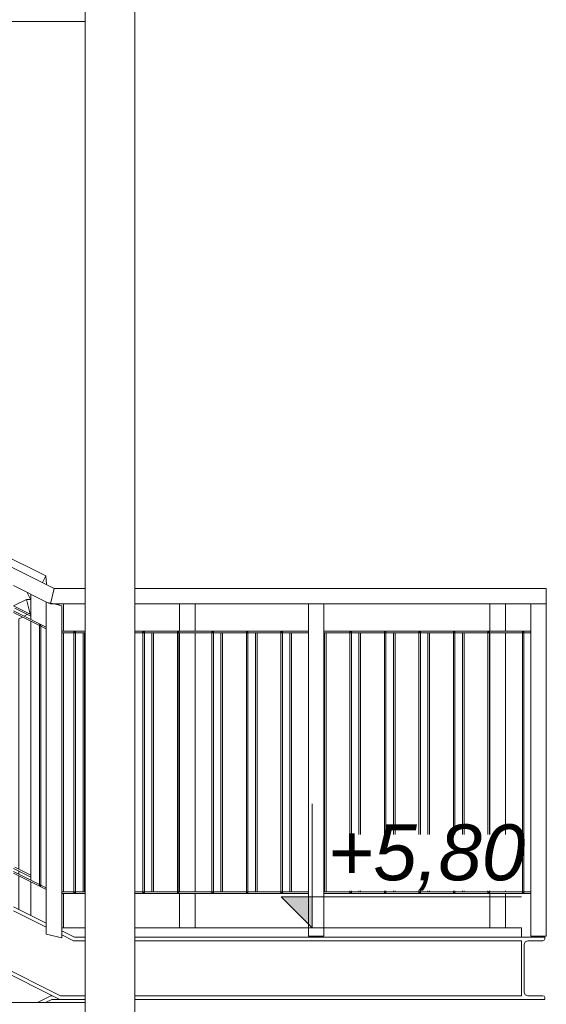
# Model space of a CAD drawing. Header units: centimetres. Extents: x -1103 to 10505, y -997 to 1780.
# Tile 92 of 102: x 10322 to 10492, y 134 to 451. Entities that reach past the tile are written whole.
import ezdxf

# ---------------------------------------------------------------- set-up
doc = ezdxf.new("R2010")
doc.units = ezdxf.units.CM
doc.header["$LTSCALE"] = 0.1
doc.header["$MEASUREMENT"] = 0
doc.linetypes.add('Wipeout_Contour', pattern=[1000, 0, -1000])
for name, color, linetype in [('2_barierki.ISTN', 7, 'Continuous'), ('2_lądowisko_IFC.ISTN', 7, 'Continuous'), ('5_wymiary.K_IR', 7, 'Continuous')]:
    doc.layers.add(name, color=color, linetype=linetype)
doc.styles.add('GENERATED_STYLE_3', font='txt')

# ---------------------------------------------------------------- blocks, each defined once
blk = doc.blocks.new('ElemPrzekroju_731_2', base_point=(10358.23, -421.51))
at = {"layer": '2_lądowisko_IFC.ISTN', "color": 252, "linetype": 'Continuous', "lineweight": 9}
for p, q in [((10343.6, 796.49), (10343.6, 108.73)), ((10359.6, 796.49), (10359.6, 106.25)), ((9986.3, 450.49), (10343.6, 450.49)), ((10335.65, 136.64), (10005.65, 301.64)), ((10335.38, 135.49), (10005.38, 300.49)), ((10331.03, 160.02), (10320.47, 165.3)), ((10331.03, 158.73), (10320.47, 164.01)), ((10336.03, 158.49), (10343.6, 158.49)), ((10340.1, 155.49), (10336.03, 157.52)), ((10339.82, 154.34), (10336.03, 156.23)), ((10340.1, 155.49), (10343.6, 155.49)), ((10359.6, 158.49), (10415.47, 158.49)), ((10359.6, 155.49), (10484.1, 155.49)), ((10420.47, 158.49), (10484.1, 158.49)), ((10484.1, 155.49), (10484.1, 158.49)), ((10491.6, 155.49), (10484.1, 155.49)), ((10491.6, 154.94), (10491.6, 155.49)), ((10339.82, 154.34), (10343.6, 154.34)), ((10359.6, 154.34), (10484.1, 154.34)), ((10484.1, 154.34), (10484.1, 136.64)), ((10484.95, 153.19), (10485.28, 154)), ((10484.95, 137.79), (10484.95, 153.19)), ((10485.28, 154), (10486.1, 154.34)), ((10486.1, 154.34), (10491, 154.34)), ((10491, 154.34), (10491.42, 154.51)), ((10491.42, 154.51), (10491.6, 154.94)), ((10332.55, 136.64), (10328.25, 134.49)), ((10332.55, 136.64), (10333.08, 136.64)), ((10335.65, 136.64), (10343.6, 136.64)), ((10359.6, 136.64), (10484.1, 136.64)), ((10485.28, 136.97), (10484.95, 137.79)), ((10486.1, 136.64), (10485.28, 136.97)), ((10491, 136.64), (10486.1, 136.64)), ((10491.42, 136.46), (10491, 136.64)), ((10491.6, 136.04), (10491.42, 136.46)), ((9986.3, 134.49), (10343.6, 134.49)), ((10332.82, 135.49), (10330.82, 134.49)), ((10332.82, 135.49), (10335.38, 135.49)), ((10335.38, 135.49), (10343.6, 135.49)), ((10359.6, 135.49), (10484.1, 135.49)), ((10484.1, 135.49), (10491.6, 135.49)), ((10491.6, 135.49), (10491.6, 136.04))]:
    blk.add_line(p, q, dxfattribs=at)
blk = doc.blocks.new('ElemPrzekroju_837_2', base_point=(10358.23, -421.51))
at = {"layer": '2_barierki.ISTN', "color": 252, "linetype": 'Continuous', "lineweight": 0}
blk.add_line((10334.72, 262.57), (10335.28, 262.85), dxfattribs=at)
blk = doc.blocks.new('ElemPrzekroju_841_2', base_point=(10358.23, -421.51))
at = {"layer": '2_barierki.ISTN', "color": 252, "linetype": 'Continuous', "lineweight": 0}
for p, q in [((10343.6, 267.85), (10333.53, 267.85)), ((10492.1, 267.85), (10359.6, 267.85)), ((10492.1, 262.85), (10492.1, 267.85)), ((10333.53, 262.85), (10332.35, 262.85)), ((10343.6, 262.85), (10333.53, 262.85)), ((10415.47, 262.85), (10359.6, 262.85)), ((10487.1, 262.85), (10420.47, 262.85))]:
    blk.add_line(p, q, dxfattribs=at)
blk = doc.blocks.new('ElemPrzekroju_842_2', base_point=(10358.23, -421.51))
at = {"layer": '2_barierki.ISTN', "color": 252, "linetype": 'Continuous', "lineweight": 0}
for p, q in [((10339.94, 170.1), (10336.03, 170.1)), ((10343.6, 169.6), (10336.03, 169.6)), ((10340.44, 170.1), (10339.94, 170.1)), ((10343.6, 170.1), (10340.44, 170.1)), ((10362.17, 170.1), (10359.6, 170.1)), ((10415.47, 169.6), (10359.6, 169.6)), ((10362.67, 170.1), (10362.17, 170.1)), ((10373.28, 170.1), (10362.67, 170.1)), ((10373.78, 170.1), (10373.28, 170.1)), ((10384.39, 170.1), (10373.78, 170.1)), ((10384.89, 170.1), (10384.39, 170.1)), ((10395.5, 170.1), (10384.89, 170.1)), ((10396, 170.1), (10395.5, 170.1)), ((10406.61, 170.1), (10396, 170.1)), ((10407.11, 170.1), (10406.61, 170.1)), ((10415.47, 170.1), (10407.11, 170.1)), ((10428.83, 170.1), (10420.47, 170.1)), ((10487.1, 169.6), (10420.47, 169.6)), ((10429.33, 170.1), (10428.83, 170.1)), ((10439.94, 170.1), (10429.33, 170.1)), ((10440.44, 170.1), (10439.94, 170.1)), ((10451.05, 170.1), (10440.44, 170.1)), ((10451.55, 170.1), (10451.05, 170.1)), ((10462.17, 170.1), (10451.55, 170.1)), ((10462.67, 170.1), (10462.17, 170.1)), ((10473.28, 170.1), (10462.67, 170.1)), ((10473.78, 170.1), (10473.28, 170.1)), ((10484.39, 170.1), (10473.78, 170.1)), ((10484.89, 170.1), (10484.39, 170.1)), ((10487.1, 170.1), (10484.89, 170.1))]:
    blk.add_line(p, q, dxfattribs=at)
blk = doc.blocks.new('ElemPrzekroju_843_2', base_point=(10358.23, -421.51))
at = {"layer": '2_barierki.ISTN', "color": 252, "linetype": 'Continuous', "lineweight": 0}
for p, q in [((10343.6, 254.1), (10336.03, 254.1)), ((10415.47, 254.1), (10359.6, 254.1)), ((10487.1, 254.1), (10420.47, 254.1)), ((10339.94, 253.6), (10336.03, 253.6)), ((10340.44, 253.6), (10339.94, 253.6)), ((10343.6, 253.6), (10340.44, 253.6)), ((10362.17, 253.6), (10359.6, 253.6)), ((10362.67, 253.6), (10362.17, 253.6)), ((10373.28, 253.6), (10362.67, 253.6)), ((10373.78, 253.6), (10373.28, 253.6)), ((10384.39, 253.6), (10373.78, 253.6)), ((10384.89, 253.6), (10384.39, 253.6)), ((10395.5, 253.6), (10384.89, 253.6)), ((10396, 253.6), (10395.5, 253.6)), ((10406.61, 253.6), (10396, 253.6)), ((10407.11, 253.6), (10406.61, 253.6)), ((10415.47, 253.6), (10407.11, 253.6)), ((10428.83, 253.6), (10420.47, 253.6)), ((10429.33, 253.6), (10428.83, 253.6)), ((10439.94, 253.6), (10429.33, 253.6)), ((10440.44, 253.6), (10439.94, 253.6)), ((10451.05, 253.6), (10440.44, 253.6)), ((10451.55, 253.6), (10451.05, 253.6)), ((10462.17, 253.6), (10451.55, 253.6)), ((10462.67, 253.6), (10462.17, 253.6)), ((10473.28, 253.6), (10462.67, 253.6)), ((10473.78, 253.6), (10473.28, 253.6)), ((10484.39, 253.6), (10473.78, 253.6)), ((10484.89, 253.6), (10484.39, 253.6)), ((10487.1, 253.6), (10484.89, 253.6))]:
    blk.add_line(p, q, dxfattribs=at)
blk = doc.blocks.new('ElemPrzekroju_844_2', base_point=(10358.23, -421.51))
at = {"layer": '2_barierki.ISTN', "color": 252, "linetype": 'Continuous', "lineweight": 0}
for p, q in [((10333.53, 267.85), (10009.53, 429.85)), ((10331.3, 263.38), (10320.47, 268.79)), ((10332.35, 262.85), (10333.53, 267.85)), ((10332.35, 262.85), (10331.3, 263.38))]:
    blk.add_line(p, q, dxfattribs=at)
blk = doc.blocks.new('ElemPrzekroju_845_2', base_point=(10358.23, -421.51))
at = {"layer": '2_barierki.ISTN', "color": 252, "linetype": 'Continuous', "lineweight": 0}
for p, q in [((10328.83, 172.48), (10320.47, 176.66)), ((10331.03, 170.82), (10320.47, 176.1)), ((10329.33, 172.23), (10328.83, 172.48)), ((10331.03, 171.38), (10329.33, 172.23))]:
    blk.add_line(p, q, dxfattribs=at)
blk = doc.blocks.new('ElemPrzekroju_846_2', base_point=(10358.23, -421.51))
at = {"layer": '2_barierki.ISTN', "color": 252, "linetype": 'Continuous', "lineweight": 0}
for p, q in [((10331.03, 255.38), (10320.47, 260.66)), ((10328.83, 255.92), (10320.47, 260.1)), ((10329.33, 255.67), (10328.83, 255.92)), ((10331.03, 254.82), (10329.33, 255.67))]:
    blk.add_line(p, q, dxfattribs=at)
blk = doc.blocks.new('ElemPrzekroju_883_2', base_point=(10358.23, -421.51))
at = {"layer": '2_barierki.ISTN', "color": 252, "linetype": 'Continuous', "lineweight": 0}
for p, q in [((10320.52, 262.22), (10324.69, 264.34)), ((10324.69, 264.34), (10325.82, 259.58))]:
    blk.add_line(p, q, dxfattribs=at)
blk = doc.blocks.new('ElemPrzekroju_886_2', base_point=(10358.23, -421.51))
at = {"layer": '2_barierki.ISTN', "color": 252, "linetype": 'Continuous', "lineweight": 0}
for p, q in [((10324.69, 264.34), (10326.01, 264.34)), ((10334.69, 262.85), (10334.69, 262.58))]:
    blk.add_line(p, q, dxfattribs=at)
blk = doc.blocks.new('ElemPrzekroju_887_2', base_point=(10358.23, -421.51))
at = {"layer": '2_barierki.ISTN', "color": 252, "linetype": 'Continuous', "lineweight": 0}
for p, q in [((10331.1, 269.17), (10330.88, 271.91)), ((10326.1, 264.17), (10324.89, 266.58)), ((10331.1, 269.07), (10331.1, 269.17))]:
    blk.add_line(p, q, dxfattribs=at)
blk = doc.blocks.new('ElemPrzekroju_888_2', base_point=(10358.23, -421.51))
at = {"layer": '2_barierki.ISTN', "color": 252, "linetype": 'Continuous', "lineweight": 0}
for p, q in [((10330.88, 271.91), (10009.53, 431.17)), ((10329.79, 269.73), (10330.88, 271.91))]:
    blk.add_line(p, q, dxfattribs=at)
blk = doc.blocks.new('ElemPrzekroju_889_2', base_point=(10358.23, -421.51))
at = {"layer": '2_barierki.ISTN', "color": 252, "linetype": 'Continuous', "lineweight": 0}
for p, q in [((10326.1, 174.88), (10320.47, 177.69)), ((10326.1, 175.44), (10320.89, 178.03))]:
    blk.add_line(p, q, dxfattribs=at)
blk = doc.blocks.new('ElemPrzekroju_890_2', base_point=(10358.23, -421.51))
at = {"layer": '2_barierki.ISTN', "color": 252, "linetype": 'Continuous', "lineweight": 0}
for p, q in [((10326.1, 259.44), (10320.47, 262.25)), ((10326.1, 258.88), (10320.89, 261.48))]:
    blk.add_line(p, q, dxfattribs=at)
blk = doc.blocks.new('ElemPrzekroju_1278_2', base_point=(10358.23, -421.51))
at = {"layer": '2_barierki.ISTN', "color": 252, "linetype": 'Continuous', "lineweight": 0}
for p, q in [((10373.95, 254.1), (10373.95, 262.85)), ((10378.95, 254.1), (10378.95, 262.85)), ((10373.95, 170.1), (10373.95, 253.6)), ((10378.95, 170.1), (10378.95, 253.6)), ((10373.95, 158.49), (10373.95, 169.6)), ((10378.95, 158.49), (10378.95, 169.6))]:
    blk.add_line(p, q, dxfattribs=at)
blk = doc.blocks.new('ElemPrzekroju_1279_2', base_point=(10358.23, -421.51))
at = {"layer": '2_barierki.ISTN', "color": 252, "linetype": 'Continuous', "lineweight": 0}
for p, q in [((10342.87, 170.1), (10342.87, 253.6)), ((10343.37, 170.1), (10343.37, 253.6))]:
    blk.add_line(p, q, dxfattribs=at)
blk = doc.blocks.new('ElemPrzekroju_1280_2', base_point=(10358.23, -421.51))
at = {"layer": '2_barierki.ISTN', "color": 252, "linetype": 'Continuous', "lineweight": 0}
for p, q in [((10365.09, 170.1), (10365.09, 253.6)), ((10365.59, 170.1), (10365.59, 253.6))]:
    blk.add_line(p, q, dxfattribs=at)
blk = doc.blocks.new('ElemPrzekroju_1281_2', base_point=(10358.23, -421.51))
at = {"layer": '2_barierki.ISTN', "color": 252, "linetype": 'Continuous', "lineweight": 0}
for p, q in [((10473.95, 254.1), (10473.95, 262.85)), ((10478.95, 254.1), (10478.95, 262.85)), ((10473.95, 170.1), (10473.95, 253.6)), ((10478.95, 170.1), (10478.95, 253.6)), ((10473.95, 158.49), (10473.95, 169.6)), ((10478.95, 158.49), (10478.95, 169.6))]:
    blk.add_line(p, q, dxfattribs=at)
blk = doc.blocks.new('ElemPrzekroju_1282_2', base_point=(10358.23, -421.51))
at = {"layer": '2_barierki.ISTN', "color": 252, "linetype": 'Continuous', "lineweight": 0}
for p, q in [((10387.31, 170.1), (10387.31, 253.6)), ((10387.81, 170.1), (10387.81, 253.6))]:
    blk.add_line(p, q, dxfattribs=at)
blk = doc.blocks.new('ElemPrzekroju_1283_2', base_point=(10358.23, -421.51))
at = {"layer": '2_barierki.ISTN', "color": 252, "linetype": 'Continuous', "lineweight": 0}
for p, q in [((10398.42, 170.1), (10398.42, 253.6)), ((10398.92, 170.1), (10398.92, 253.6))]:
    blk.add_line(p, q, dxfattribs=at)
blk = doc.blocks.new('ElemPrzekroju_1284_2', base_point=(10358.23, -421.51))
at = {"layer": '2_barierki.ISTN', "color": 252, "linetype": 'Continuous', "lineweight": 0}
for p, q in [((10409.54, 170.1), (10409.54, 253.6)), ((10410.04, 170.1), (10410.04, 253.6))]:
    blk.add_line(p, q, dxfattribs=at)
blk = doc.blocks.new('ElemPrzekroju_1285_2', base_point=(10358.23, -421.51))
at = {"layer": '2_barierki.ISTN', "color": 252, "linetype": 'Continuous', "lineweight": 0}
for p, q in [((10420.65, 170.1), (10420.65, 253.6)), ((10421.15, 170.1), (10421.15, 253.6))]:
    blk.add_line(p, q, dxfattribs=at)
blk = doc.blocks.new('ElemPrzekroju_1286_2', base_point=(10358.23, -421.51))
at = {"layer": '2_barierki.ISTN', "color": 252, "linetype": 'Continuous', "lineweight": 0}
for p, q in [((10431.76, 170.1), (10431.76, 253.6)), ((10432.26, 170.1), (10432.26, 253.6))]:
    blk.add_line(p, q, dxfattribs=at)
blk = doc.blocks.new('ElemPrzekroju_1287_2', base_point=(10358.23, -421.51))
at = {"layer": '2_barierki.ISTN', "color": 252, "linetype": 'Continuous', "lineweight": 0}
for p, q in [((10442.87, 170.1), (10442.87, 253.6)), ((10443.37, 170.1), (10443.37, 253.6))]:
    blk.add_line(p, q, dxfattribs=at)
blk = doc.blocks.new('ElemPrzekroju_1288_2', base_point=(10358.23, -421.51))
at = {"layer": '2_barierki.ISTN', "color": 252, "linetype": 'Continuous', "lineweight": 0}
for p, q in [((10453.98, 170.1), (10453.98, 253.6)), ((10454.48, 170.1), (10454.48, 253.6))]:
    blk.add_line(p, q, dxfattribs=at)
blk = doc.blocks.new('ElemPrzekroju_1289_2', base_point=(10358.23, -421.51))
at = {"layer": '2_barierki.ISTN', "color": 252, "linetype": 'Continuous', "lineweight": 0}
for p, q in [((10465.09, 170.1), (10465.09, 253.6)), ((10465.59, 170.1), (10465.59, 253.6))]:
    blk.add_line(p, q, dxfattribs=at)
blk = doc.blocks.new('ElemPrzekroju_1292_2', base_point=(10358.23, -421.51))
at = {"layer": '2_barierki.ISTN', "color": 252, "linetype": 'Continuous', "lineweight": 0}
for p, q in [((10415.47, 262.85), (10420.47, 262.85)), ((10415.47, 155.85), (10415.47, 262.85)), ((10420.47, 155.85), (10420.47, 262.85)), ((10415.47, 155.85), (10420.47, 155.85))]:
    blk.add_line(p, q, dxfattribs=at)
blk = doc.blocks.new('ElemPrzekroju_1293_2', base_point=(10358.23, -421.51))
at = {"layer": '2_barierki.ISTN', "color": 252, "linetype": 'Continuous', "lineweight": 0}
for p, q in [((10484.39, 253.85), (10484.89, 253.85)), ((10484.39, 253.6), (10484.39, 253.85)), ((10484.89, 253.6), (10484.89, 253.85)), ((10484.39, 170.1), (10484.39, 253.6)), ((10484.89, 170.1), (10484.89, 253.6)), ((10484.39, 169.85), (10484.39, 170.1)), ((10484.39, 169.85), (10484.89, 169.85)), ((10484.89, 169.85), (10484.89, 170.1))]:
    blk.add_line(p, q, dxfattribs=at)
blk = doc.blocks.new('ElemPrzekroju_1294_2', base_point=(10358.23, -421.51))
at = {"layer": '2_barierki.ISTN', "color": 252, "linetype": 'Continuous', "lineweight": 0}
for p, q in [((10473.28, 253.85), (10473.78, 253.85)), ((10473.28, 253.6), (10473.28, 253.85)), ((10473.78, 253.6), (10473.78, 253.85)), ((10473.28, 170.1), (10473.28, 253.6)), ((10473.78, 170.1), (10473.78, 253.6)), ((10473.28, 169.85), (10473.28, 170.1)), ((10473.28, 169.85), (10473.78, 169.85)), ((10473.78, 169.85), (10473.78, 170.1))]:
    blk.add_line(p, q, dxfattribs=at)
blk = doc.blocks.new('ElemPrzekroju_1295_2', base_point=(10358.23, -421.51))
at = {"layer": '2_barierki.ISTN', "color": 252, "linetype": 'Continuous', "lineweight": 0}
for p, q in [((10462.17, 253.85), (10462.67, 253.85)), ((10462.17, 253.6), (10462.17, 253.85)), ((10462.67, 253.6), (10462.67, 253.85)), ((10462.17, 170.1), (10462.17, 253.6)), ((10462.67, 170.1), (10462.67, 253.6)), ((10462.17, 169.85), (10462.17, 170.1)), ((10462.17, 169.85), (10462.67, 169.85)), ((10462.67, 169.85), (10462.67, 170.1))]:
    blk.add_line(p, q, dxfattribs=at)
blk = doc.blocks.new('ElemPrzekroju_1296_2', base_point=(10358.23, -421.51))
at = {"layer": '2_barierki.ISTN', "color": 252, "linetype": 'Continuous', "lineweight": 0}
for p, q in [((10451.05, 253.85), (10451.55, 253.85)), ((10451.05, 253.6), (10451.05, 253.85)), ((10451.55, 253.6), (10451.55, 253.85)), ((10451.05, 170.1), (10451.05, 253.6)), ((10451.55, 170.1), (10451.55, 253.6)), ((10451.05, 169.85), (10451.05, 170.1)), ((10451.05, 169.85), (10451.55, 169.85)), ((10451.55, 169.85), (10451.55, 170.1))]:
    blk.add_line(p, q, dxfattribs=at)
blk = doc.blocks.new('ElemPrzekroju_1297_2', base_point=(10358.23, -421.51))
at = {"layer": '2_barierki.ISTN', "color": 252, "linetype": 'Continuous', "lineweight": 0}
for p, q in [((10439.94, 253.85), (10440.44, 253.85)), ((10439.94, 253.6), (10439.94, 253.85)), ((10440.44, 253.6), (10440.44, 253.85)), ((10439.94, 170.1), (10439.94, 253.6)), ((10440.44, 170.1), (10440.44, 253.6)), ((10439.94, 169.85), (10439.94, 170.1)), ((10439.94, 169.85), (10440.44, 169.85)), ((10440.44, 169.85), (10440.44, 170.1))]:
    blk.add_line(p, q, dxfattribs=at)
blk = doc.blocks.new('ElemPrzekroju_1298_2', base_point=(10358.23, -421.51))
at = {"layer": '2_barierki.ISTN', "color": 252, "linetype": 'Continuous', "lineweight": 0}
for p, q in [((10428.83, 253.85), (10429.33, 253.85)), ((10428.83, 253.6), (10428.83, 253.85)), ((10429.33, 253.6), (10429.33, 253.85)), ((10428.83, 170.1), (10428.83, 253.6)), ((10429.33, 170.1), (10429.33, 253.6)), ((10428.83, 169.85), (10428.83, 170.1)), ((10428.83, 169.85), (10429.33, 169.85)), ((10429.33, 169.85), (10429.33, 170.1))]:
    blk.add_line(p, q, dxfattribs=at)
blk = doc.blocks.new('ElemPrzekroju_1299_2', base_point=(10358.23, -421.51))
at = {"layer": '2_barierki.ISTN', "color": 252, "linetype": 'Continuous', "lineweight": 0}
for p, q in [((10406.61, 253.85), (10407.11, 253.85)), ((10406.61, 253.6), (10406.61, 253.85)), ((10407.11, 253.6), (10407.11, 253.85)), ((10406.61, 170.1), (10406.61, 253.6)), ((10407.11, 170.1), (10407.11, 253.6)), ((10406.61, 169.85), (10406.61, 170.1)), ((10406.61, 169.85), (10407.11, 169.85)), ((10407.11, 169.85), (10407.11, 170.1))]:
    blk.add_line(p, q, dxfattribs=at)
blk = doc.blocks.new('ElemPrzekroju_1300_2', base_point=(10358.23, -421.51))
at = {"layer": '2_barierki.ISTN', "color": 252, "linetype": 'Continuous', "lineweight": 0}
for p, q in [((10395.5, 253.85), (10396, 253.85)), ((10395.5, 253.6), (10395.5, 253.85)), ((10396, 253.6), (10396, 253.85)), ((10395.5, 170.1), (10395.5, 253.6)), ((10396, 170.1), (10396, 253.6)), ((10395.5, 169.85), (10395.5, 170.1)), ((10395.5, 169.85), (10396, 169.85)), ((10396, 169.85), (10396, 170.1))]:
    blk.add_line(p, q, dxfattribs=at)
blk = doc.blocks.new('ElemPrzekroju_1301_2', base_point=(10358.23, -421.51))
at = {"layer": '2_barierki.ISTN', "color": 252, "linetype": 'Continuous', "lineweight": 0}
for p, q in [((10384.39, 253.85), (10384.89, 253.85)), ((10384.39, 253.6), (10384.39, 253.85)), ((10384.89, 253.6), (10384.89, 253.85)), ((10384.39, 170.1), (10384.39, 253.6)), ((10384.89, 170.1), (10384.89, 253.6)), ((10384.39, 169.85), (10384.39, 170.1)), ((10384.39, 169.85), (10384.89, 169.85)), ((10384.89, 169.85), (10384.89, 170.1))]:
    blk.add_line(p, q, dxfattribs=at)
blk = doc.blocks.new('ElemPrzekroju_1302_2', base_point=(10358.23, -421.51))
at = {"layer": '2_barierki.ISTN', "color": 252, "linetype": 'Continuous', "lineweight": 0}
for p, q in [((10373.28, 253.85), (10373.78, 253.85)), ((10373.28, 253.6), (10373.28, 253.85)), ((10373.78, 253.6), (10373.78, 253.85)), ((10373.28, 170.1), (10373.28, 253.6)), ((10373.78, 170.1), (10373.78, 253.6)), ((10373.28, 169.85), (10373.28, 170.1)), ((10373.28, 169.85), (10373.78, 169.85)), ((10373.78, 169.85), (10373.78, 170.1))]:
    blk.add_line(p, q, dxfattribs=at)
blk = doc.blocks.new('ElemPrzekroju_1303_2', base_point=(10358.23, -421.51))
at = {"layer": '2_barierki.ISTN', "color": 252, "linetype": 'Continuous', "lineweight": 0}
for p, q in [((10362.17, 253.85), (10362.67, 253.85)), ((10362.17, 253.6), (10362.17, 253.85)), ((10362.67, 253.6), (10362.67, 253.85)), ((10362.17, 170.1), (10362.17, 253.6)), ((10362.67, 170.1), (10362.67, 253.6)), ((10362.17, 169.85), (10362.17, 170.1)), ((10362.17, 169.85), (10362.67, 169.85)), ((10362.67, 169.85), (10362.67, 170.1))]:
    blk.add_line(p, q, dxfattribs=at)
blk = doc.blocks.new('ElemPrzekroju_1304_2', base_point=(10358.23, -421.51))
at = {"layer": '2_barierki.ISTN', "color": 252, "linetype": 'Continuous', "lineweight": 0}
for p, q in [((10339.94, 253.85), (10340.44, 253.85)), ((10339.94, 253.6), (10339.94, 253.85)), ((10340.44, 253.6), (10340.44, 253.85)), ((10339.94, 170.1), (10339.94, 253.6)), ((10340.44, 170.1), (10340.44, 253.6)), ((10339.94, 169.85), (10339.94, 170.1)), ((10339.94, 169.85), (10340.44, 169.85)), ((10340.44, 169.85), (10340.44, 170.1))]:
    blk.add_line(p, q, dxfattribs=at)
blk = doc.blocks.new('ElemPrzekroju_1306_2', base_point=(10358.23, -421.51))
at = {"layer": '2_barierki.ISTN', "color": 252, "linetype": 'Continuous', "lineweight": 0}
for p, q in [((10328.83, 256.2), (10329.33, 255.95)), ((10328.83, 255.92), (10328.83, 256.2)), ((10328.83, 172.48), (10328.83, 255.92)), ((10329.33, 255.67), (10329.33, 255.95)), ((10329.33, 172.23), (10329.33, 255.67)), ((10328.83, 172.2), (10328.83, 172.48)), ((10328.83, 172.2), (10329.33, 171.95)), ((10329.33, 171.95), (10329.33, 172.23))]:
    blk.add_line(p, q, dxfattribs=at)
blk = doc.blocks.new('ElemPrzekroju_1522_2', base_point=(10358.23, -421.51))
at = {"layer": '2_barierki.ISTN', "color": 252, "linetype": 'Continuous', "lineweight": 0}
for p, q in [((10336.6, 254.1), (10336.6, 262.85)), ((10336.6, 170.1), (10336.6, 253.6)), ((10336.6, 158.49), (10336.6, 169.6))]:
    blk.add_line(p, q, dxfattribs=at)
blk = doc.blocks.new('ElemPrzekroju_1523_2', base_point=(10358.23, -421.51))
at = {"layer": '2_barierki.ISTN', "color": 252, "linetype": 'Continuous', "lineweight": 0}
for p, q in [((10487.1, 262.85), (10492.1, 262.85)), ((10487.1, 155.85), (10487.1, 262.85)), ((10492.1, 155.85), (10492.1, 262.85)), ((10487.1, 155.85), (10492.1, 155.85))]:
    blk.add_line(p, q, dxfattribs=at)
blk = doc.blocks.new('ElemPrzekroju_1524_2', base_point=(10358.23, -421.51))
at = {"layer": '2_barierki.ISTN', "color": 252, "linetype": 'Continuous', "lineweight": 0}
for p, q in [((10331.03, 263.44), (10331.3, 263.38)), ((10331.03, 156.44), (10331.03, 263.44)), ((10331.3, 263.38), (10333.53, 262.85)), ((10333.53, 262.85), (10336.03, 262.26)), ((10336.03, 155.26), (10336.03, 262.26)), ((10331.03, 156.44), (10336.03, 155.26))]:
    blk.add_line(p, q, dxfattribs=at)
blk = doc.blocks.new('ElemPrzekroju_1653_2', base_point=(10358.23, -421.51))
at = {"layer": '2_barierki.ISTN', "color": 252, "linetype": 'Continuous', "lineweight": 0}
for p, q in [((10326.1, 257.85), (10326.1, 265.98)), ((10331.09, 263.43), (10331.09, 263.48)), ((10326.1, 173.85), (10326.1, 257.29)), ((10326.1, 162.49), (10326.1, 173.29))]:
    blk.add_line(p, q, dxfattribs=at)
blk = doc.blocks.new('ElemPrzekroju_1730_2', base_point=(10358.23, -421.51))
at = {"layer": '2_barierki.ISTN', "color": 252, "linetype": 'Continuous', "lineweight": 0}
for p, q in [((10322.19, 258.07), (10323.35, 258.66)), ((10322.19, 177.39), (10322.19, 258.07)), ((10323.91, 258.95), (10324.93, 259.46)), ((10325.49, 259.74), (10326.1, 260.05)), ((10322.19, 175.81), (10322.19, 176.83)), ((10322.19, 164.44), (10322.19, 175.25))]:
    blk.add_line(p, q, dxfattribs=at)
blk = doc.blocks.new('Wymiary_10_2', base_point=(10416.71, -113.66))
at = {"layer": '5_wymiary.K_IR', "linetype": 'Continuous', "lineweight": 0}
blk.add_hatch(color=252, dxfattribs=at).paths.add_polyline_path([(10416.71, 158.49), (10416.71, 168.49), (10406.71, 168.49)])
at = {"layer": '5_wymiary.K_IR', "color": 252, "linetype": 'Continuous', "lineweight": 0}
for p, q in [((10416.71, 158.49), (10416.71, 198.49)), ((10416.71, 158.49), (10406.71, 168.49)), ((10406.71, 168.49), (10416.71, 168.49)), ((10416.71, 168.49), (10484.08, 168.49)), ((10416.71, 158.49), (10409.21, 158.49)), ((10416.71, 158.49), (10424.21, 158.49))]:
    blk.add_line(p, q, dxfattribs=at)
at = {"color": 254, "linetype": 'Wipeout_Contour', "lineweight": 0, "ltscale": 41817.745139}
blk.add_wipeout([(10421.71, 170.49), (10484.08, 170.49), (10484.08, 188.49), (10421.71, 188.49)], dxfattribs=at).dxf.layer = '5_wymiary.K_IR'
at = {"layer": '5_wymiary.K_IR', "color": 252, "lineweight": 0, "insert": (10421.71, 170.49), "char_height": 18, "attachment_point": 7, "style": 'GENERATED_STYLE_3'}
blk.add_mtext('\\A1;{\\pql;\\fArial|b0|i1|c238|p38;+5,80}', dxfattribs=at)

msp = doc.modelspace()

# ---------------------------------------------------------------- block references
at = {"layer": '2_barierki.ISTN', "lineweight": 0}
for name in ['ElemPrzekroju_844_2', 'ElemPrzekroju_888_2', 'ElemPrzekroju_890_2', 'ElemPrzekroju_846_2', 'ElemPrzekroju_889_2', 'ElemPrzekroju_845_2', 'ElemPrzekroju_887_2', 'ElemPrzekroju_841_2', 'ElemPrzekroju_883_2', 'ElemPrzekroju_886_2', 'ElemPrzekroju_1653_2', 'ElemPrzekroju_1524_2', 'ElemPrzekroju_837_2', 'ElemPrzekroju_1522_2', 'ElemPrzekroju_1278_2', 'ElemPrzekroju_1292_2', 'ElemPrzekroju_1281_2', 'ElemPrzekroju_1523_2', 'ElemPrzekroju_1730_2', 'ElemPrzekroju_1306_2', 'ElemPrzekroju_843_2', 'ElemPrzekroju_1304_2', 'ElemPrzekroju_1303_2', 'ElemPrzekroju_1302_2', 'ElemPrzekroju_1301_2', 'ElemPrzekroju_1300_2', 'ElemPrzekroju_1299_2', 'ElemPrzekroju_1298_2', 'ElemPrzekroju_1297_2', 'ElemPrzekroju_1296_2', 'ElemPrzekroju_1295_2', 'ElemPrzekroju_1294_2', 'ElemPrzekroju_1293_2', 'ElemPrzekroju_1279_2', 'ElemPrzekroju_1280_2', 'ElemPrzekroju_1282_2', 'ElemPrzekroju_1283_2', 'ElemPrzekroju_1284_2', 'ElemPrzekroju_1285_2', 'ElemPrzekroju_1286_2', 'ElemPrzekroju_1287_2', 'ElemPrzekroju_1288_2', 'ElemPrzekroju_1289_2', 'ElemPrzekroju_842_2']:
    msp.add_blockref(name, (10358.23, -421.51), dxfattribs=at)
at = {"layer": '2_lądowisko_IFC.ISTN', "lineweight": 0}
msp.add_blockref('ElemPrzekroju_731_2', (10358.23, -421.51), dxfattribs=at)

# ---------------------------------------------------------------- next in the draw order: block references
at = {"layer": '5_wymiary.K_IR', "color": 252, "linetype": 'Continuous', "lineweight": 0}
msp.add_blockref('Wymiary_10_2', (10416.71, -113.66), dxfattribs=at)

doc.saveas('drawing.dxf')
